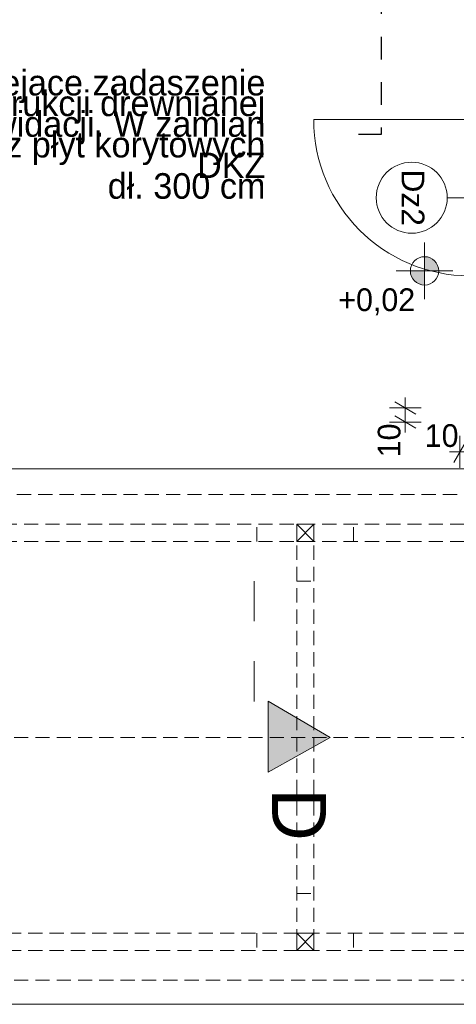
# Model space of a CAD drawing. Extents: x -547885 to -186295, y -25370 to 156194.
# Tile 77 of 256: x -510099 to -507024, y 33228 to 40161. Entities that reach past the tile are written whole.
import ezdxf

# ---------------------------------------------------------------- set-up
doc = ezdxf.new("R2010")
doc.units = 0
doc.header["$MEASUREMENT"] = 0
for name, pattern in [('Dashed', [564.444447, 282.222223, -282.222223]), ('Krawędzie ukryte', [150, 100, -50]), ('Przerywana', [320, 160, -160])]:
    doc.linetypes.add(name, pattern=pattern)
for name, color, linetype, lineweight in [('Arch drzwi_Nr_Pióra__10', 134, 'Continuous', 18), ('Arch opisy_Nr_Pióra__21', 7, 'Continuous', 9), ('INWENT KONST. DREWNIANA_Nr_Pióra__21', 7, 'Continuous', 9), ('INWENT OPISY_Nr_Pióra__21', 7, 'Continuous', 9), ('INWENT OPISY_Nr_Pióra__41', 7, 'Continuous', 15), ('INWENT RZĘDNE_Nr_Pióra__21', 7, 'Continuous', 9), ('INWENT TEREN_Nr_Pióra__21', 7, 'Continuous', 9), ('INWENT WYMIARY_Nr_Pióra__21', 7, 'Continuous', 9)]:
    doc.layers.add(name, color=color, linetype=linetype, lineweight=lineweight)
doc.layers.add('Arch opisy okien_Nr_Pióra__9', color=7, linetype='Continuous', lineweight=9, true_color=0x3dad99)
doc.layers.add('Arch opisy_Nr_Pióra__9', color=7, linetype='Continuous', lineweight=9, true_color=0x3dad99)
doc.layers.add('INWENT RZĘDNE', color=7, linetype='Continuous')
doc.layers.add('INWENT WYMIARY', color=7, linetype='Continuous')
doc.styles.add('GENERATED_STYLE_10', font='arial.ttf')
doc.styles.add('GENERATED_STYLE_2', font='txt')
doc.styles.add('GENERATED_STYLE_4', font='txt')
doc.styles.add('GENERATED_STYLE_5', font='txt')
doc.styles.add('GENERATED_STYLE_7', font='txt')
doc.dimstyles.new('GENERATED_STYLE__13', dxfattribs={"dimtxt": 0.18, "dimasz": 109.44, "dimexe": 0.18, "dimexo": 0.0625, "dimgap": 0.09, "dimtad": 0, "dimtih": 1, "dimtoh": 1, "dimdec": 4, "dimzin": 0, "dimdsep": 46, "dimcen": 0.09, "dimadec": 0, "dimazin": 0, "dimtfac": 1, "dimtdec": 4, "dimtmove": 0, "dimatfit": 3, "dimldrblk": 'ARROWHEAD_11', "dimfxl": 0, "dimtolj": 1, "dimtzin": 0, "dimarcsym": 0})
doc.dimstyles.new('GENERATED_STYLE__5', dxfattribs={"dimtxt": 160.000002, "dimasz": 114, "dimexe": 0.18, "dimexo": 0, "dimgap": 0.09, "dimtad": 1, "dimtih": 1, "dimtoh": 1, "dimdec": 0, "dimlfac": 0.1, "dimzin": 0, "dimdsep": 46, "dimtxsty": 'GENERATED_STYLE_2', "dimblk": 'ARROWHEAD_2', "dimblk1": 'ARROWHEAD_2', "dimblk2": 'ARROWHEAD_2', "dimcen": 0.09, "dimclrd": 7, "dimclre": 7, "dimclrt": 7, "dimazin": 0, "dimtfac": 1, "dimtdec": 4, "dimtmove": 0, "dimatfit": 3, "dimfxl": 0, "dimtolj": 1, "dimtzin": 0, "dimarcsym": 0})
doc.dimstyles.new('GENERATED_STYLE__7', dxfattribs={"dimtxt": 160.000002, "dimasz": 114, "dimexe": 0.18, "dimexo": 0, "dimgap": 0.09, "dimtad": 1, "dimdec": 0, "dimlfac": 0.1, "dimzin": 0, "dimdsep": 46, "dimtxsty": 'GENERATED_STYLE_2', "dimblk": 'ARROWHEAD_2', "dimblk1": 'ARROWHEAD_2', "dimblk2": 'ARROWHEAD_2', "dimcen": 0.09, "dimclrd": 7, "dimclre": 7, "dimclrt": 7, "dimazin": 0, "dimtfac": 1, "dimtdec": 4, "dimtmove": 0, "dimatfit": 3, "dimfxl": 0, "dimtolj": 1, "dimtzin": 0, "dimarcsym": 0})

# ---------------------------------------------------------------- blocks, each defined once
blk = doc.blocks.new('*D636')
at = {"layer": 'INWENT WYMIARY_Nr_Pióra__21', "linetype": 'Continuous'}
for p, q in [((-507308.3, 37384.3), (-507458.3, 37470.9)), ((-507383.3, 37427.6), (-507383.3, 37501)), ((-507270.8, 37427.6), (-507495.8, 37427.6)), ((-507383.3, 37327.6), (-507383.3, 37427.6)), ((-507270.8, 37327.6), (-507495.8, 37327.6)), ((-507458.3, 37370.9), (-507308.3, 37284.3)), ((-507383.3, 37254.3), (-507383.3, 37327.6))]:
    blk.add_line(p, q, dxfattribs=at)
at = {"layer": 'INWENT WYMIARY_Nr_Pióra__21', "insert": (-507415.3, 37079.5), "char_height": 160, "attachment_point": 7, "rotation": 90, "style": 'GENERATED_STYLE_2'}
blk.add_mtext('{10}', dxfattribs=at)
blk = doc.blocks.new('ARROWHEAD_2')
at = {"color": 0, "linetype": 'Continuous', "lineweight": 0}
for p, q in [((-0.378, -0.655), (0.378, 0.655)), ((0, 0), (-1, 0))]:
    blk.add_line(p, q, dxfattribs=at)
blk = doc.blocks.new('*D637')
at = {"layer": 'INWENT WYMIARY_Nr_Pióra__21', "linetype": 'Continuous'}
for p, q in [((-506955, 37193.3), (-507041.6, 37043.3)), ((-506998.3, 37005.8), (-506998.3, 37230.8)), ((-506941.6, 37043.3), (-506855, 37193.3)), ((-506898.3, 37005.8), (-506898.3, 37230.8)), ((-507071.7, 37118.3), (-506998.3, 37118.3)), ((-506998.3, 37118.3), (-506898.3, 37118.3)), ((-506898.3, 37118.3), (-506825, 37118.3))]:
    blk.add_line(p, q, dxfattribs=at)
at = {"layer": 'INWENT WYMIARY_Nr_Pióra__21', "insert": (-507246.5, 37150.3), "char_height": 160, "attachment_point": 7, "style": 'GENERATED_STYLE_2'}
blk.add_mtext('{10}', dxfattribs=at)
blk = doc.blocks.new('*D652')
at = {"layer": 'INWENT WYMIARY_Nr_Pióra__21', "linetype": 'Continuous'}
for p, q in [((-509898.3, 46932.8), (-509898.3, 47157.8)), ((-471873.3, 46932.8), (-471873.3, 47157.8)), ((-509855, 47120.3), (-509941.6, 46970.3)), ((-471916.6, 46970.3), (-471830, 47120.3)), ((-509971.7, 47045.3), (-509898.3, 47045.3)), ((-509898.3, 47045.3), (-471873.3, 47045.3)), ((-471873.3, 47045.3), (-471800, 47045.3))]:
    blk.add_line(p, q, dxfattribs=at)
at = {"layer": 'INWENT WYMIARY_Nr_Pióra__21', "insert": (-491116.2, 47077.3), "char_height": 160, "attachment_point": 7, "style": 'GENERATED_STYLE_2'}
blk.add_mtext('{3\xa0803}', dxfattribs=at)
blk = doc.blocks.new('Koty wysokościowe_19', base_point=(-507248, 38392.4))
at = {"layer": 'INWENT RZĘDNE_Nr_Pióra__21', "linetype": 'Continuous'}
for points in [[(-507248, 38392.4), (-507148, 38392.4), (-507155.7, 38430.7), (-507177.3, 38463.1), (-507209.8, 38484.8), (-507248, 38492.4)], [(-507248, 38392.4), (-507348, 38392.4), (-507340.4, 38354.2), (-507318.8, 38321.7), (-507286.3, 38300), (-507248, 38292.4)]]:
    blk.add_hatch(color=256, dxfattribs=at).paths.add_polyline_path(points, flags=0)
for p, q in [((-507248, 38192.4), (-507248, 38592.4)), ((-507448, 38392.4), (-507048, 38392.4))]:
    blk.add_line(p, q, dxfattribs=at)
blk.add_circle((-507248, 38392.4), 100, dxfattribs=at)
at = {"layer": 'INWENT RZĘDNE_Nr_Pióra__21', "insert": (-507855.4, 38079.6), "char_height": 160, "attachment_point": 7, "style": 'GENERATED_STYLE_4'}
blk.add_mtext('{+0,02}', dxfattribs=at)
blk = doc.blocks.new('ARROWHEAD_11')
at = {"color": 0, "linetype": 'Continuous', "lineweight": 0}
blk.add_line((0, 0), (-1, 0), dxfattribs=at)
at = {"color": 0, "linetype": 'Continuous', "lineweight": 0, "const_width": 0.25, "flags": 128}
blk.add_lwpolyline([(-0.125, 0, 1), (0.125, 0, 1)], format="xyb", close=True, dxfattribs=at)

msp = doc.modelspace()

# ---------------------------------------------------------------- hatches: boundary and pattern name
at = {"layer": 'INWENT OPISY_Nr_Pióra__21', "linetype": 'Continuous'}
msp.add_hatch(color=256, dxfattribs=at).paths.add_polyline_path([(-507912.1, 35107.6), (-508348.3, 34863.3), (-508348.3, 35363.3)], flags=0)

# ---------------------------------------------------------------- linework, layer by layer
at = {"layer": 'Arch drzwi_Nr_Pióra__10', "linetype": 'Continuous'}
msp.add_line((-506928.3, 39457.6), (-508028.3, 39457.6), dxfattribs=at)
msp.add_arc((-506928.3, 39457.6), 1100, 180, 270, dxfattribs=at)
at = {"layer": 'Arch opisy_Nr_Pióra__9', "linetype": 'Continuous'}
msp.add_line((-507088.3, 38907.6), (-506388.3, 38907.6), dxfattribs=at)
msp.add_circle((-507338.3, 38907.6), 250, dxfattribs=at)
at = {"layer": 'INWENT KONST. DREWNIANA_Nr_Pióra__21', "linetype": 'Krawędzie ukryte'}
for p, q in [((-513118.3, 36817.6), (-498038.3, 36817.6)), ((-512918.3, 36607.6), (-498088.3, 36607.6)), ((-508428.3, 36487.6), (-508428.3, 36607.6)), ((-508148.3, 36607.6), (-508148.3, 33607.6)), ((-508028.3, 36607.6), (-508028.3, 33607.6)), ((-507748.3, 36487.6), (-507748.3, 36607.6)), ((-512918.3, 36487.6), (-498088.3, 36487.6)), ((-508148.3, 36207.6), (-508028.3, 36207.6)), ((-498038.3, 35107.6), (-513118.3, 35107.6)), ((-508148.3, 34007.6), (-508028.3, 34007.6)), ((-498088.3, 33727.6), (-512918.3, 33727.6)), ((-508428.3, 33727.6), (-508428.3, 33607.6)), ((-507748.3, 33727.6), (-507748.3, 33607.6)), ((-498088.3, 33607.6), (-512918.3, 33607.6)), ((-498038.3, 33397.6), (-513118.3, 33397.6))]:
    msp.add_line(p, q, dxfattribs=at)
at = {"layer": 'INWENT KONST. DREWNIANA_Nr_Pióra__21', "linetype": 'Continuous'}
for p, q in [((-508148.3, 36487.6), (-508148.3, 36607.6)), ((-508148.3, 36607.6), (-508028.3, 36607.6)), ((-508148.3, 36487.6), (-508028.3, 36607.6)), ((-508148.3, 36607.6), (-508028.3, 36487.6)), ((-508028.3, 36607.6), (-508028.3, 36487.6)), ((-508028.3, 36487.6), (-508148.3, 36487.6)), ((-508148.3, 33607.6), (-508148.3, 33727.6)), ((-508148.3, 33727.6), (-508028.3, 33727.6)), ((-508148.3, 33607.6), (-508028.3, 33727.6)), ((-508148.3, 33727.6), (-508028.3, 33607.6)), ((-508028.3, 33727.6), (-508028.3, 33607.6)), ((-508028.3, 33607.6), (-508148.3, 33607.6))]:
    msp.add_line(p, q, dxfattribs=at)
at = {"layer": 'INWENT OPISY_Nr_Pióra__41', "linetype": 'Dashed'}
msp.add_line((-508448.3, 36207.6), (-508448.3, 35107.6), dxfattribs=at)
at = {"layer": 'INWENT OPISY_Nr_Pióra__41', "linetype": 'Continuous'}
for p, q in [((-508348.3, 34863.3), (-508348.3, 35363.3)), ((-507912.1, 35107.6), (-508348.3, 35363.3)), ((-508348.3, 34863.3), (-507912.1, 35107.6))]:
    msp.add_line(p, q, dxfattribs=at)
at = {"layer": 'INWENT TEREN_Nr_Pióra__21', "linetype": 'Continuous'}
for p, q in [((-498038.3, 36997.6), (-514958.3, 36997.6)), ((-498038.3, 33227.6), (-513568.3, 33227.6))]:
    msp.add_line(p, q, dxfattribs=at)

# ---------------------------------------------------------------- block references
at = {"layer": 'INWENT RZĘDNE'}
msp.add_blockref('Koty wysokościowe_19', (-507248, 38392.4), dxfattribs=at)

# ---------------------------------------------------------------- texts
at = {"layer": 'Arch opisy okien_Nr_Pióra__9', "linetype": 'Continuous', "insert": (-507249.2, 38907.6), "char_height": 160, "attachment_point": 2, "rotation": 270, "style": 'GENERATED_STYLE_10'}
msp.add_mtext('{Dz2}', dxfattribs=at)
at = {"layer": 'Arch opisy_Nr_Pióra__21', "linetype": 'Continuous', "insert": (-508368.6, 39352.8), "char_height": 180, "width": 2581.84, "attachment_point": 6, "line_spacing_factor": 0.484765, "style": 'GENERATED_STYLE_5'}
msp.add_mtext('{Istniejace zadaszenie \\Po knstrukcji drewnianej\\Pdo likwidacji. W zamian \\Pstrop z płyt korytowych DKZ\\Pdł. 300 cm}', dxfattribs=at)
at = {"layer": 'INWENT OPISY_Nr_Pióra__21', "linetype": 'Continuous', "insert": (-507941.3, 34563.3), "char_height": 380, "attachment_point": 2, "rotation": 270, "style": 'GENERATED_STYLE_7'}
msp.add_mtext('{D}', dxfattribs=at)

# ---------------------------------------------------------------- dimensions: what is measured, and where the dimension line sits
at = {"layer": 'INWENT WYMIARY', "linetype": 'Continuous'}
for base, p1, p2, picture, middle in [((-509898.3276, 47045.2825), (-509898.3276, 34625.6987), (-471873.3243, 33972.4433), '*D652', (-490842.6723, 47157.2825)), ((-506998.3, 37118.3), (-506998.3, 37327.6), (-506898.3, 37427.6), '*D637', (-507125.1, 37230.3))]:
    dim = msp.add_linear_dim(base=base, p1=p1, p2=p2, dimstyle='GENERATED_STYLE__5', dxfattribs=at)
    dim.commit()
    dim.dimension.update_dxf_attribs({"geometry": picture, "text_midpoint": middle})
dim = msp.add_linear_dim(base=(-507383.3, 37327.6), p1=(-506998.3, 37327.6), p2=(-506898.3, 37427.6), angle=90, dimstyle='GENERATED_STYLE__7', dxfattribs=at)
dim.commit()
dim.dimension.update_dxf_attribs({"geometry": '*D636', "text_midpoint": (-507495.3, 37200.9)})

# ---------------------------------------------------------------- leaders
at = {"layer": 'Arch opisy_Nr_Pióra__21', "linetype": 'Przerywana', "annotation_type": 0, "has_hookline": 1, "hookline_direction": 1, "text_width": 2117.1}
msp.add_leader([(-507552.8, 42281.5), (-507552.8, 39353.4), (-507831.9, 39353.4)], dimstyle='GENERATED_STYLE__13', dxfattribs=at)

doc.saveas('drawing.dxf')
